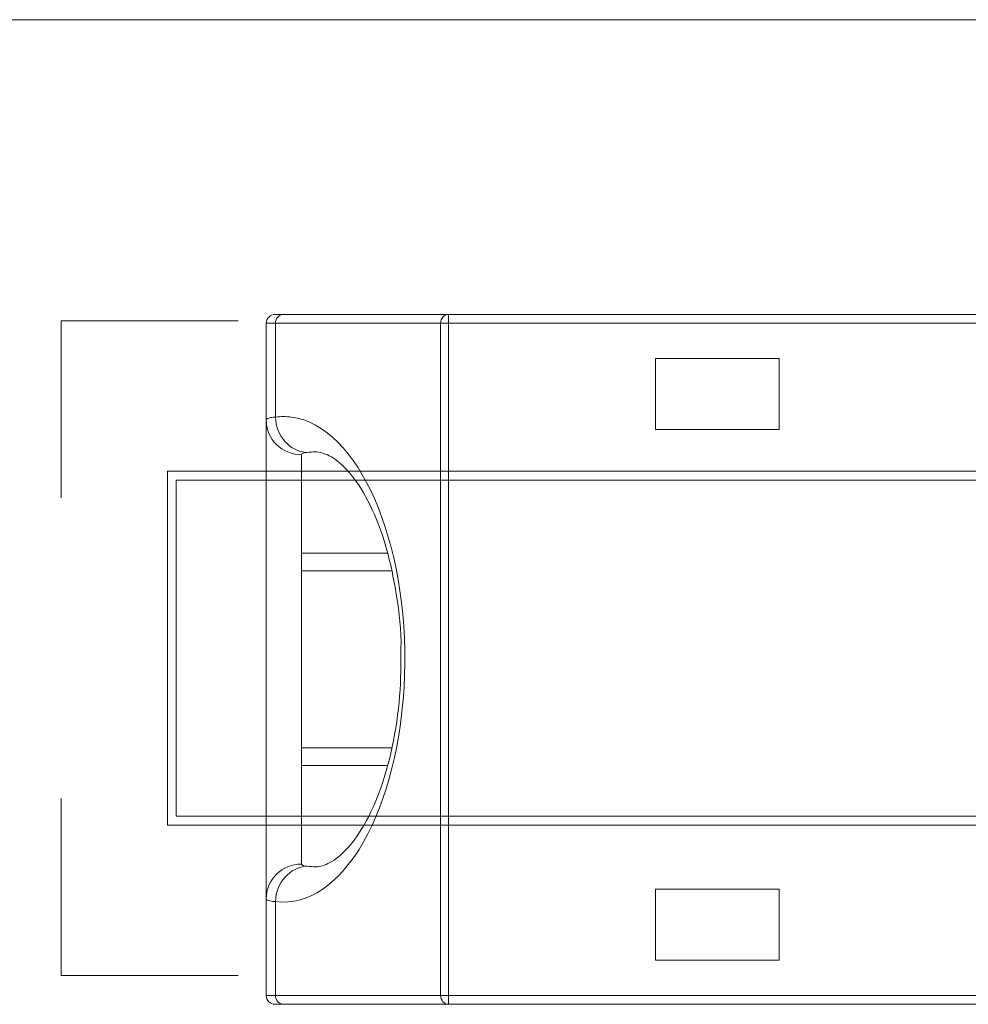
# Model space of a CAD drawing. Header units: inches. Extents: x 513 to 854, y 267 to 501.
# Tile 77 of 121: x 561.83 to 567.19, y 463.09 to 468.66. Entities that reach past the tile are written whole.
import ezdxf

# ---------------------------------------------------------------- set-up
doc = ezdxf.new("R2010")
doc.units = ezdxf.units.IN
doc.header["$MEASUREMENT"] = 0
doc.layers.add('1', color=7, linetype='Continuous')

# ---------------------------------------------------------------- blocks, each defined once
blk = doc.blocks.new('block 684')
at = {"layer": '1', "color": 155, "lineweight": 18, "true_color": 0x4c7299}
blk.add_lwpolyline([(566.1188, 463.3442), (566.1188, 463.7442)], dxfattribs=at)
blk = doc.blocks.new('block 685')
at = {"layer": '1', "color": 155, "lineweight": 18, "true_color": 0x4c7299}
blk.add_lwpolyline([(566.1188, 463.7442), (565.4188, 463.7442)], dxfattribs=at)
blk = doc.blocks.new('block 686')
at = {"layer": '1', "color": 155, "lineweight": 18, "true_color": 0x4c7299}
blk.add_lwpolyline([(565.4188, 463.7442), (565.4188, 463.3442)], dxfattribs=at)
blk = doc.blocks.new('block 687')
at = {"layer": '1', "color": 155, "lineweight": 18, "true_color": 0x4c7299}
blk.add_lwpolyline([(565.4188, 463.3442), (566.1188, 463.3442)], dxfattribs=at)
blk = doc.blocks.new('block 689')
at = {"layer": '1', "color": 155, "lineweight": 13, "true_color": 0x4c7299}
blk.add_lwpolyline([(564.2497, 463.1442), (567.7188, 463.1442)], dxfattribs=at)
blk = doc.blocks.new('block 690')
at = {"layer": '1', "color": 155, "lineweight": 13, "true_color": 0x4c7299}
blk.add_lwpolyline([(564.2497, 466.9442), (564.2497, 463.1442)], dxfattribs=at)
blk = doc.blocks.new('block 691')
at = {"layer": '1', "color": 155, "lineweight": 13, "true_color": 0x4c7299}
blk.add_lwpolyline([(567.7188, 466.9442), (564.2497, 466.9442)], dxfattribs=at)
blk = doc.blocks.new('block 696')
at = {"layer": '1', "color": 155, "lineweight": 18, "true_color": 0x4c7299}
blk.add_lwpolyline([(566.1188, 466.3442), (566.1188, 466.7442)], dxfattribs=at)
blk = doc.blocks.new('block 697')
at = {"layer": '1', "color": 155, "lineweight": 18, "true_color": 0x4c7299}
blk.add_lwpolyline([(566.1188, 466.7442), (565.4188, 466.7442)], dxfattribs=at)
blk = doc.blocks.new('block 698')
at = {"layer": '1', "color": 155, "lineweight": 18, "true_color": 0x4c7299}
blk.add_lwpolyline([(565.4188, 466.7442), (565.4188, 466.3442)], dxfattribs=at)
blk = doc.blocks.new('block 699')
at = {"layer": '1', "color": 155, "lineweight": 18, "true_color": 0x4c7299}
blk.add_lwpolyline([(565.4188, 466.3442), (566.1188, 466.3442)], dxfattribs=at)
blk = doc.blocks.new('block 700')
at = {"layer": '1', "color": 155, "lineweight": 13, "true_color": 0x4c7299}
blk.add_lwpolyline([(564.2497, 466.9442), (564.2497, 466.9942)], dxfattribs=at)
blk = doc.blocks.new('block 701')
at = {"layer": '1', "color": 155, "lineweight": 18, "true_color": 0x4c7299}
blk.add_lwpolyline([(564.2497, 466.9942), (567.6886, 466.9942)], dxfattribs=at)
blk = doc.blocks.new('block 702')
at = {"layer": '1', "color": 155, "lineweight": 18, "true_color": 0x4c7299}
blk.add_lwpolyline([(567.6886, 463.0942), (564.2497, 463.0942)], dxfattribs=at)
blk = doc.blocks.new('block 703')
at = {"layer": '1', "color": 155, "lineweight": 13, "true_color": 0x4c7299}
blk.add_lwpolyline([(564.2497, 463.0942), (564.2497, 463.1442)], dxfattribs=at)
blk = doc.blocks.new('block 741')
at = {"layer": '1', "color": 155, "lineweight": 13, "true_color": 0x4c7299}
blk.add_lwpolyline([(564.2049, 463.1442), (564.2497, 463.1442)], dxfattribs=at)
blk = doc.blocks.new('block 742')
at = {"layer": '1', "color": 155, "lineweight": 13, "true_color": 0x4c7299}
blk.add_lwpolyline([(564.2049, 463.1442), (564.2049, 466.9442)], dxfattribs=at)
blk = doc.blocks.new('block 743')
at = {"layer": '1', "color": 155, "lineweight": 13, "true_color": 0x4c7299}
blk.add_lwpolyline([(564.2497, 466.9442), (564.2049, 466.9442)], dxfattribs=at)
blk = doc.blocks.new('block 749')
at = {"layer": '1', "color": 155, "lineweight": 18, "true_color": 0x4c7299}
blk.add_lwpolyline([(563.3163, 466.9942), (564.2497, 466.9942)], dxfattribs=at)
blk = doc.blocks.new('block 750')
at = {"layer": '1', "color": 155, "lineweight": 13, "true_color": 0x4c7299}
blk.add_lwpolyline([(564.2049, 466.9442), (563.2715, 466.9442)], dxfattribs=at)
blk = doc.blocks.new('block 751')
at = {"layer": '1', "color": 155, "lineweight": 13, "true_color": 0x4c7299}
blk.add_lwpolyline([(563.2715, 463.1442), (564.2049, 463.1442)], dxfattribs=at)
blk = doc.blocks.new('block 752')
at = {"layer": '1', "color": 155, "lineweight": 18, "true_color": 0x4c7299}
blk.add_lwpolyline([(564.2497, 463.0942), (563.3163, 463.0942)], dxfattribs=at)
blk = doc.blocks.new('block 753')
at = {"layer": '1', "color": 155, "lineweight": 13, "true_color": 0x4c7299}
blk.add_lwpolyline([(563.2715, 463.6746), (563.2715, 463.1442)], dxfattribs=at)
blk = doc.blocks.new('block 754')
at = {"layer": '1', "color": 155, "lineweight": 13, "true_color": 0x4c7299}
blk.add_lwpolyline([(563.2715, 466.9442), (563.2715, 466.4137)], dxfattribs=at)
blk = doc.blocks.new('block 776')
at = {"layer": '1', "color": 155, "lineweight": 18, "true_color": 0x4c7299}
blk.add_lwpolyline([(563.9034, 465.6442), (563.4188, 465.6442)], dxfattribs=at)
blk = doc.blocks.new('block 777')
at = {"layer": '1', "color": 155, "lineweight": 13, "true_color": 0x4c7299}
blk.add_lwpolyline([(563.4188, 466.201), (563.4188, 465.6442)], dxfattribs=at)
blk = doc.blocks.new('block 778')
at = {"layer": '1', "color": 155, "lineweight": 13, "true_color": 0x4c7299}
blk.add_lwpolyline([(563.4188, 464.4442), (563.4188, 463.8873)], dxfattribs=at)
blk = doc.blocks.new('block 779')
at = {"layer": '1', "color": 155, "lineweight": 18, "true_color": 0x4c7299}
blk.add_lwpolyline([(563.4188, 464.4442), (563.9019, 464.4442)], dxfattribs=at)
blk = doc.blocks.new('block 795')
at = {"layer": '1', "color": 155, "lineweight": 13, "true_color": 0x4c7299}
blk.add_lwpolyline([(563.2715, 466.9442), (563.2188, 466.9442)], dxfattribs=at)
blk = doc.blocks.new('block 796')
at = {"layer": '1', "color": 155, "lineweight": 18, "true_color": 0x4c7299}
blk.add_lwpolyline([(563.2688, 466.9942), (563.3163, 466.9942)], dxfattribs=at)
blk = doc.blocks.new('block 797')
at = {"layer": '1', "color": 155, "lineweight": 13, "true_color": 0x4c7299}
blk.add_lwpolyline([(563.2188, 463.1442), (563.2715, 463.1442)], dxfattribs=at)
blk = doc.blocks.new('block 798')
at = {"layer": '1', "color": 155, "lineweight": 18, "true_color": 0x4c7299}
blk.add_lwpolyline([(563.2188, 463.1442), (563.2188, 463.69)], dxfattribs=at)
blk = doc.blocks.new('block 799')
at = {"layer": '1', "color": 155, "lineweight": 18, "true_color": 0x4c7299}
blk.add_lwpolyline([(563.3163, 463.0942), (563.2688, 463.0942)], dxfattribs=at)
blk = doc.blocks.new('block 800')
at = {"layer": '1', "color": 155, "lineweight": 18, "true_color": 0x4c7299}
blk.add_lwpolyline([(563.2188, 466.3983), (563.2188, 466.9442)], dxfattribs=at)
blk = doc.blocks.new('block 803')
at = {"layer": '1', "color": 155, "lineweight": 18, "true_color": 0x4c7299}
blk.add_lwpolyline([(563.4188, 465.6442), (563.4188, 464.4442)], dxfattribs=at)
blk = doc.blocks.new('block 804')
at = {"layer": '1', "color": 155, "lineweight": 18, "true_color": 0x4c7299}
blk.add_lwpolyline([(563.2188, 463.69), (563.2188, 466.3983)], dxfattribs=at)
blk = doc.blocks.new('block 1001')
at = {"layer": '1', "color": 155, "lineweight": 18, "true_color": 0x4c7299}
blk.add_lwpolyline([(563.9283, 464.5442), (563.4188, 464.5442)], dxfattribs=at)
blk = doc.blocks.new('block 1002')
at = {"layer": '1', "color": 155, "lineweight": 18, "true_color": 0x4c7299}
blk.add_lwpolyline([(563.4188, 465.5442), (563.9251, 465.5442)], dxfattribs=at)
blk = doc.blocks.new('block 1501')
at = {"layer": '1', "color": 18, "lineweight": 13, "true_color": 0x4c0000}
blk.add_lwpolyline([(548.3381, 468.6603), (661.4596, 468.6603)], dxfattribs=at)
blk = doc.blocks.new('block 1554')
at = {"layer": '1', "color": 18, "lineweight": 13, "true_color": 0x4c0000}
blk.add_lwpolyline([(548.3381, 468.6603), (661.4596, 468.6603)], dxfattribs=at)
blk = doc.blocks.new('block 4431')
at = {"layer": '1', "color": 155, "lineweight": 18, "true_color": 0x4c7299}
blk.add_open_spline([(563.2688, 466.9942), (563.2411, 466.9942), (563.2188, 466.9718), (563.2188, 466.9442)], degree=3, dxfattribs=at)
blk = doc.blocks.new('block 4432')
at = {"layer": '1', "color": 155, "lineweight": 18, "true_color": 0x4c7299}
blk.add_open_spline([(563.2188, 463.1442), (563.2188, 463.1166), (563.2411, 463.0942), (563.2688, 463.0942)], degree=3, dxfattribs=at)
blk = doc.blocks.new('block 4559')
at = {"layer": '1', "color": 155, "lineweight": 13, "true_color": 0x4c7299}
blk.add_open_spline([(564.2049, 463.1442), (564.2049, 463.1166), (564.225, 463.0942), (564.2497, 463.0942)], degree=3, dxfattribs=at)
blk = doc.blocks.new('block 4560')
at = {"layer": '1', "color": 155, "lineweight": 13, "true_color": 0x4c7299}
blk.add_open_spline([(564.2497, 466.9942), (564.225, 466.9942), (564.2049, 466.9718), (564.2049, 466.9442)], degree=3, dxfattribs=at)
blk = doc.blocks.new('block 4561')
at = {"layer": '1', "color": 155, "lineweight": 13, "true_color": 0x4c7299}
blk.add_open_spline([(563.3163, 466.9942), (563.2916, 466.9942), (563.2715, 466.9718), (563.2715, 466.9442)], degree=3, dxfattribs=at)
blk = doc.blocks.new('block 4562')
at = {"layer": '1', "color": 155, "lineweight": 13, "true_color": 0x4c7299}
blk.add_open_spline([(563.2715, 463.1442), (563.2715, 463.1166), (563.2916, 463.0942), (563.3163, 463.0942)], degree=3, dxfattribs=at)
blk = doc.blocks.new('block 4563')
at = {"layer": '1', "color": 155, "lineweight": 13, "true_color": 0x4c7299}
blk.add_open_spline([(563.2715, 463.6746), (563.6497, 463.6252), (563.9764, 464.1983), (564.0011, 464.9547), (564.0258, 465.7111), (563.7392, 466.3644), (563.361, 466.4137), (563.3312, 466.4176), (563.3013, 466.4176), (563.2715, 466.4137)], degree=3, knots=[0, 0, 0, 0, 1, 1, 1, 2, 2, 2, 3, 3, 3, 3], dxfattribs=at)
blk = doc.blocks.new('block 4564')
at = {"layer": '1', "color": 155, "lineweight": 13, "true_color": 0x4c7299}
blk.add_open_spline([(563.4504, 463.8742), (563.3536, 463.871), (563.2744, 463.7826), (563.2715, 463.6746)], degree=3, dxfattribs=at)
blk = doc.blocks.new('block 4565')
at = {"layer": '1', "color": 155, "lineweight": 18, "true_color": 0x4c7299}
blk.add_open_spline([(563.4504, 463.8742), (563.4653, 463.8725), (563.4802, 463.8717), (563.4952, 463.8717)], degree=3, dxfattribs=at)
blk = doc.blocks.new('block 4566')
at = {"layer": '1', "color": 155, "lineweight": 18, "true_color": 0x4c7299}
blk.add_open_spline([(563.4952, 466.2167), (563.4802, 466.2167), (563.4653, 466.2158), (563.4504, 466.2142)], degree=3, dxfattribs=at)
blk = doc.blocks.new('block 4567')
at = {"layer": '1', "color": 155, "lineweight": 13, "true_color": 0x4c7299}
blk.add_open_spline([(563.2715, 466.4137), (563.2744, 466.3057), (563.3536, 466.2173), (563.4504, 466.2142)], degree=3, dxfattribs=at)
blk = doc.blocks.new('block 4568')
at = {"layer": '1', "color": 155, "lineweight": 13, "true_color": 0x4c7299}
blk.add_open_spline([(563.2188, 466.3983), (563.2188, 466.2893), (563.3083, 466.201), (563.4188, 466.201)], degree=3, dxfattribs=at)
blk = doc.blocks.new('block 4569')
at = {"layer": '1', "color": 155, "lineweight": 13, "true_color": 0x4c7299}
blk.add_open_spline([(563.4188, 463.8873), (563.3083, 463.8873), (563.2188, 463.799), (563.2188, 463.69)], degree=3, dxfattribs=at)
blk = doc.blocks.new('block 4901')
at = {"layer": '1', "color": 155, "lineweight": 18, "true_color": 0x4c7299}
blk.add_open_spline([(563.9799, 465.0845), (563.9817, 464.9875), (563.9785, 464.8939), (563.9698, 464.8022), (563.9603, 464.7025), (563.9444, 464.605), (563.9236, 464.5148), (563.9023, 464.4228), (563.876, 464.3383), (563.8464, 464.2637), (563.8159, 464.1871), (563.7819, 464.1208), (563.7468, 464.0667), (563.7108, 464.0112), (563.6737, 463.9683), (563.6399, 463.9385), (563.6053, 463.9079), (563.5743, 463.8909), (563.5468, 463.8808), (563.5199, 463.8709), (563.4964, 463.8675), (563.4763, 463.8729)], degree=3, knots=[0, 0, 0, 0, 1, 1, 1, 2, 2, 2, 3, 3, 3, 4, 4, 4, 5, 5, 5, 6, 6, 6, 7, 7, 7, 7], dxfattribs=at)
blk = doc.blocks.new('block 4902')
at = {"layer": '1', "color": 155, "lineweight": 18, "true_color": 0x4c7299}
blk.add_open_spline([(563.4763, 466.2154), (563.4882, 466.2175), (563.5009, 466.2172), (563.5143, 466.2154), (563.5394, 466.2119), (563.5665, 466.2028), (563.5992, 466.1812), (563.6292, 466.1613), (563.6639, 466.1307), (563.6989, 466.0878), (563.7354, 466.0432), (563.7722, 465.9852), (563.8065, 465.9151), (563.8394, 465.8479), (563.87, 465.7695), (563.8951, 465.6825), (563.9196, 465.5977), (563.939, 465.5046), (563.9551, 465.4061), (563.9708, 465.3094), (563.9834, 465.2076), (563.9807, 465.106), (563.9805, 465.0988), (563.9802, 465.0917), (563.9799, 465.0845)], degree=3, knots=[0, 0, 0, 0, 1, 1, 1, 2, 2, 2, 3, 3, 3, 4, 4, 4, 5, 5, 5, 6, 6, 6, 7, 7, 7, 8, 8, 8, 8], dxfattribs=at)
blk = doc.blocks.new('block 4919')
at = {"layer": '1', "color": 155, "lineweight": 18, "true_color": 0x4c7299}
blk.add_lwpolyline([(548.3381, 468.6603), (661.4596, 468.6603)], dxfattribs=at)
blk = doc.blocks.new('block 4931')
at = {"layer": '1', "color": 155, "lineweight": 13, "true_color": 0x4c7299}
blk.add_open_spline([(563.4504, 466.2142), (563.4445, 466.2135), (563.4394, 466.2127), (563.4351, 466.2117), (563.4244, 466.2093), (563.4188, 466.2056), (563.4188, 466.201)], degree=3, knots=[0, 0, 0, 0, 1, 1, 1, 2, 2, 2, 2], dxfattribs=at)
blk = doc.blocks.new('block 4932')
at = {"layer": '1', "color": 155, "lineweight": 13, "true_color": 0x4c7299}
blk.add_open_spline([(563.4188, 463.8873), (563.4188, 463.8855), (563.4196, 463.8838), (563.4214, 463.8823), (563.4258, 463.8784), (563.4359, 463.8758), (563.4504, 463.8742)], degree=3, knots=[0, 0, 0, 0, 1, 1, 1, 2, 2, 2, 2], dxfattribs=at)
blk = doc.blocks.new('block 4933')
at = {"layer": '1', "color": 155, "lineweight": 13, "true_color": 0x4c7299}
blk.add_open_spline([(563.2188, 466.3983), (563.2188, 466.4038), (563.228, 466.408), (563.2459, 466.4109), (563.253, 466.412), (563.2616, 466.413), (563.2715, 466.4137)], degree=3, knots=[0, 0, 0, 0, 1, 1, 1, 2, 2, 2, 2], dxfattribs=at)
blk = doc.blocks.new('block 4934')
at = {"layer": '1', "color": 155, "lineweight": 13, "true_color": 0x4c7299}
blk.add_open_spline([(563.2715, 463.6746), (563.2469, 463.6765), (563.2303, 463.6796), (563.2231, 463.6841), (563.2202, 463.6858), (563.2188, 463.6878), (563.2188, 463.69)], degree=3, knots=[0, 0, 0, 0, 1, 1, 1, 2, 2, 2, 2], dxfattribs=at)
blk = doc.blocks.new('block 4949')
at = {"layer": '1', "color": 18, "lineweight": 18, "true_color": 0x4c0000}
blk.add_lwpolyline([(549.6583, 468.6603), (588.0552, 468.6603), (626.4521, 468.6603)], dxfattribs=at)
blk = doc.blocks.new('block 5164')
at = {"layer": '1', "color": 18, "lineweight": 13, "true_color": 0x4c0000}
blk.add_lwpolyline([(549.6583, 468.6603), (588.0552, 468.6603), (626.4521, 468.6603)], dxfattribs=at)
blk = doc.blocks.new('block 5365')
at = {"layer": '1', "color": 18, "lineweight": 13, "true_color": 0x4c0000}
blk.add_open_spline([(562.0604, 465.9578), (562.0604, 466.2911), (562.0604, 466.6244), (562.0604, 466.9578), (562.3938, 466.9578), (562.7271, 466.9578), (563.0604, 466.9578)], degree=3, knots=[0, 0, 0, 0, 1, 1, 1, 2, 2, 2, 2], dxfattribs=at)
blk = doc.blocks.new('block 5366')
at = {"layer": '1', "color": 18, "lineweight": 13, "true_color": 0x4c0000}
blk.add_open_spline([(563.0604, 463.2578), (562.7271, 463.2578), (562.3938, 463.2578), (562.0604, 463.2578), (562.0604, 463.5911), (562.0604, 463.9244), (562.0604, 464.2578)], degree=3, knots=[0, 0, 0, 0, 1, 1, 1, 2, 2, 2, 2], dxfattribs=at)
blk = doc.blocks.new('block 5371')
at = {"layer": '1', "color": 18, "lineweight": 18, "true_color": 0x4c0000}
blk.add_open_spline([(568.7104, 464.1578), (566.7104, 464.1578), (564.7104, 464.1578), (562.7104, 464.1578), (562.7104, 464.7911), (562.7104, 465.4244), (562.7104, 466.0578), (564.7104, 466.0578), (566.7104, 466.0578), (568.7104, 466.0578), (568.7104, 465.4244), (568.7104, 464.7911), (568.7104, 464.1578)], degree=3, knots=[0, 0, 0, 0, 1, 1, 1, 2, 2, 2, 3, 3, 3, 4, 4, 4, 4], dxfattribs=at)
blk = doc.blocks.new('block 5372')
at = {"layer": '1', "color": 18, "lineweight": 18, "true_color": 0x4c0000}
blk.add_open_spline([(568.7604, 464.1078), (566.7271, 464.1078), (564.6938, 464.1078), (562.6604, 464.1078), (562.6604, 464.7744), (562.6604, 465.4411), (562.6604, 466.1078), (564.6938, 466.1078), (566.7271, 466.1078), (568.7604, 466.1078), (568.7604, 465.4411), (568.7604, 464.7744), (568.7604, 464.1078)], degree=3, knots=[0, 0, 0, 0, 1, 1, 1, 2, 2, 2, 3, 3, 3, 4, 4, 4, 4], dxfattribs=at)

msp = doc.modelspace()

# ---------------------------------------------------------------- block references
at = {"layer": '1'}
for name in ['block 4949', 'block 5164', 'block 1501', 'block 1554', 'block 4919', 'block 5365', 'block 4431', 'block 795', 'block 800', 'block 796', 'block 4561', 'block 750', 'block 754', 'block 749', 'block 4560', 'block 742', 'block 743', 'block 700', 'block 701', 'block 690', 'block 691', 'block 697', 'block 698', 'block 696', 'block 4933', 'block 804', 'block 4568', 'block 4563', 'block 4567', 'block 699', 'block 4566', 'block 4902', 'block 4931', 'block 777', 'block 5372', 'block 5371', 'block 776', 'block 803', 'block 1002', 'block 4901', 'block 1001', 'block 778', 'block 779', 'block 5366', 'block 4569', 'block 4932', 'block 4564', 'block 4565', 'block 685', 'block 686', 'block 684', 'block 798', 'block 4934', 'block 753', 'block 687', 'block 797', 'block 4432', 'block 751', 'block 4562', 'block 741', 'block 4559', 'block 689', 'block 703', 'block 799', 'block 752', 'block 702']:
    msp.add_blockref(name, (0, 0), dxfattribs=at)

doc.saveas('drawing.dxf')
